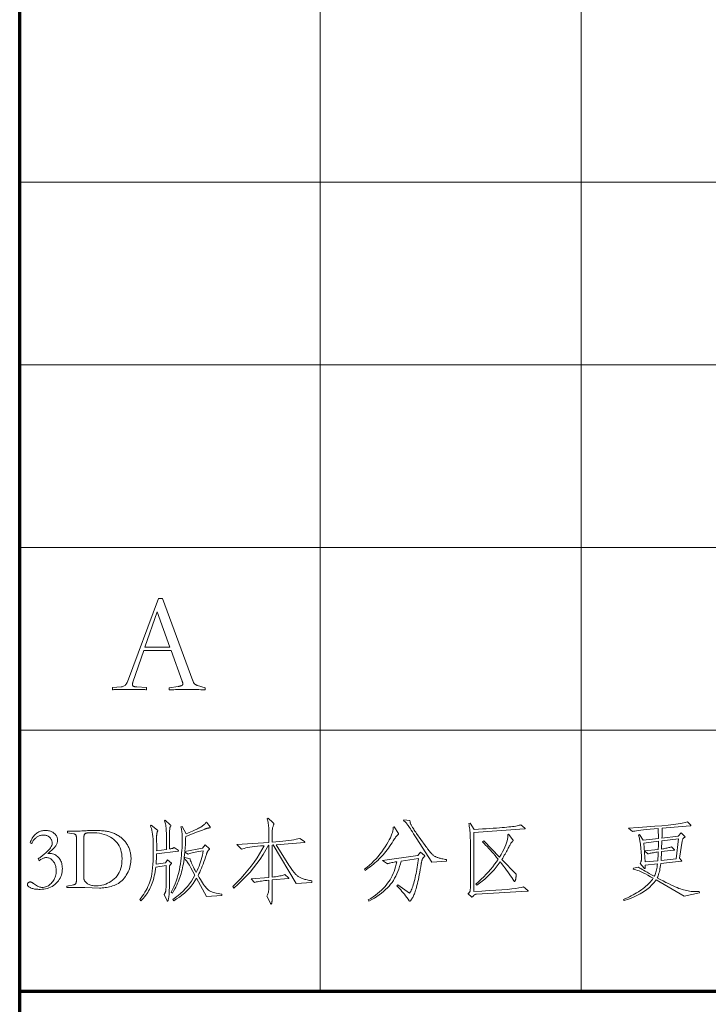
# Model space of a CAD drawing. Extents: x 0 to 1189, y 0 to 841.
# Tile 102 of 129: x 989 to 1015, y 76 to 113. Entities that reach past the tile are written whole.
import ezdxf

# ---------------------------------------------------------------- set-up
doc = ezdxf.new("R2010")
doc.units = 0

msp = doc.modelspace()

# ---------------------------------------------------------------- linework, layer by layer
at = {"color": 5, "lineweight": 70}
for p, q in [((989, 20), (989, 821)), ((989, 76), (1169, 76))]:
    msp.add_line(p, q, dxfattribs=at)
at = {"color": 7, "lineweight": 13}
for p, q in [((1000.5, 821), (1000.5, 76)), ((1010.5, 821), (1010.5, 76)), ((1169, 107), (989, 107)), ((1169, 100), (989, 100)), ((1169, 93), (989, 93)), ((1169, 86), (989, 86))]:
    msp.add_line(p, q, dxfattribs=at)
for points in [[(993.754, 89.064), (993.331, 87.839), (993.328, 87.829), (993.326, 87.819), (993.323, 87.81), (993.321, 87.801), (993.32, 87.792), (993.318, 87.784), (993.317, 87.776), (993.316, 87.768), (993.316, 87.761), (993.316, 87.755), (993.316, 87.747), (993.317, 87.739), (993.318, 87.731), (993.321, 87.725), (993.324, 87.718), (993.327, 87.712), (993.331, 87.706), (993.336, 87.701), (993.341, 87.696), (993.347, 87.692), (993.354, 87.688), (993.363, 87.684), (993.372, 87.68), (993.384, 87.677), (993.396, 87.674), (993.41, 87.672), (993.425, 87.67), (993.442, 87.668), (993.46, 87.666), (993.479, 87.665), (993.849, 87.639), (993.849, 87.554), (993.824, 87.556), (993.791, 87.558), (993.748, 87.56), (993.697, 87.561), (993.636, 87.562), (993.567, 87.563), (993.489, 87.564), (993.401, 87.564), (993.305, 87.565), (993.2, 87.565), (993.094, 87.565), (992.998, 87.564), (992.91, 87.564), (992.832, 87.563), (992.763, 87.562), (992.702, 87.561), (992.651, 87.56), (992.608, 87.558), (992.575, 87.556), (992.55, 87.554), (992.55, 87.639), (992.883, 87.665), (992.917, 87.67), (992.948, 87.678), (992.978, 87.689), (993.005, 87.704), (993.031, 87.722), (993.054, 87.743), (993.075, 87.768), (993.094, 87.795), (993.111, 87.826), (993.126, 87.861), (994.308, 91.049), (994.461, 91.049), (995.628, 87.897), (995.635, 87.88), (995.642, 87.864), (995.65, 87.849), (995.657, 87.835), (995.664, 87.822), (995.67, 87.811), (995.677, 87.8), (995.684, 87.791), (995.69, 87.783), (995.696, 87.776), (995.703, 87.77), (995.711, 87.764), (995.72, 87.758), (995.73, 87.752), (995.741, 87.746), (995.753, 87.74), (995.767, 87.734), (995.781, 87.729), (995.796, 87.723), (995.813, 87.718), (996.103, 87.628), (996.103, 87.549), (996.048, 87.552), (995.989, 87.555), (995.928, 87.557), (995.863, 87.559), (995.795, 87.561), (995.725, 87.562), (995.651, 87.563), (995.574, 87.564), (995.494, 87.565), (995.411, 87.565), (995.328, 87.565), (995.249, 87.564), (995.172, 87.563), (995.098, 87.562), (995.027, 87.561), (994.96, 87.559), (994.895, 87.557), (994.834, 87.555), (994.775, 87.552), (994.72, 87.549), (994.72, 87.628), (995.068, 87.681), (995.088, 87.684), (995.106, 87.688), (995.123, 87.691), (995.139, 87.695), (995.153, 87.698), (995.167, 87.702), (995.179, 87.706), (995.19, 87.71), (995.2, 87.714), (995.208, 87.718), (995.216, 87.722), (995.222, 87.727), (995.228, 87.733), (995.234, 87.738), (995.238, 87.744), (995.241, 87.751), (995.244, 87.758), (995.246, 87.765), (995.247, 87.773), (995.248, 87.781), (995.247, 87.788), (995.247, 87.796), (995.245, 87.804), (995.244, 87.813), (995.241, 87.824), (995.238, 87.835), (995.235, 87.846), (995.231, 87.859), (995.226, 87.873), (995.221, 87.887), (994.794, 89.064)], [(994.752, 89.18), (994.261, 90.542), (993.796, 89.18)], [(1000.19, 80.174), (999.586, 80.133), (998.698, 81.607), (998.667, 81.604), (998.667, 80.376), (998.734, 80.383), (998.798, 80.391), (998.857, 80.399), (998.912, 80.408), (998.963, 80.417), (999.01, 80.427), (999.052, 80.438), (999.09, 80.449), (999.123, 80.46), (999.152, 80.473), (999.291, 80.351), (999.294, 80.349), (999.296, 80.347), (999.298, 80.345), (999.3, 80.343), (999.301, 80.341), (999.303, 80.339), (999.304, 80.338), (999.304, 80.336), (999.305, 80.334), (999.305, 80.332), (999.305, 80.331), (999.304, 80.329), (999.303, 80.328), (999.302, 80.327), (999.301, 80.326), (999.299, 80.325), (999.296, 80.324), (999.294, 80.324), (999.291, 80.324), (999.288, 80.324), (998.667, 80.268), (998.667, 79.848), (998.666, 79.78), (998.666, 79.717), (998.665, 79.659), (998.665, 79.608), (998.664, 79.562), (998.662, 79.521), (998.661, 79.487), (998.659, 79.458), (998.657, 79.434), (998.654, 79.416), (998.652, 79.402), (998.649, 79.39), (998.647, 79.378), (998.644, 79.369), (998.642, 79.36), (998.639, 79.354), (998.637, 79.348), (998.634, 79.345), (998.631, 79.343), (998.628, 79.342), (998.626, 79.342), (998.623, 79.343), (998.62, 79.344), (998.617, 79.346), (998.615, 79.349), (998.612, 79.352), (998.609, 79.355), (998.606, 79.36), (998.603, 79.364), (998.601, 79.37), (998.465, 79.644), (998.479, 79.669), (998.492, 79.697), (998.503, 79.728), (998.512, 79.762), (998.52, 79.799), (998.527, 79.839), (998.532, 79.882), (998.535, 79.928), (998.537, 79.977), (998.538, 80.029), (998.538, 80.254), (998.46, 80.247), (998.388, 80.24), (998.32, 80.232), (998.257, 80.224), (998.2, 80.216), (998.148, 80.208), (998.101, 80.199), (998.059, 80.19), (998.022, 80.18), (997.99, 80.171), (997.862, 80.306), (998.538, 80.365), (998.538, 81.593), (998.524, 81.593), (998.425, 81.414), (998.319, 81.238), (998.205, 81.065), (998.084, 80.896), (997.955, 80.729), (997.818, 80.567), (997.674, 80.407), (997.522, 80.251), (997.363, 80.098), (997.196, 79.949), (997.161, 80.015), (997.318, 80.17), (997.467, 80.326), (997.608, 80.482), (997.74, 80.638), (997.863, 80.794), (997.979, 80.951), (998.085, 81.108), (998.183, 81.265), (998.273, 81.422), (998.354, 81.579), (998.225, 81.568), (998.106, 81.556), (997.996, 81.544), (997.896, 81.532), (997.805, 81.519), (997.724, 81.505), (997.653, 81.491), (997.592, 81.477), (997.54, 81.463), (997.497, 81.448), (997.317, 81.621), (998.538, 81.701), (998.538, 82.089), (998.538, 82.153), (998.536, 82.213), (998.532, 82.271), (998.528, 82.327), (998.522, 82.38), (998.514, 82.43), (998.506, 82.478), (998.496, 82.523), (998.485, 82.566), (998.472, 82.606), (998.507, 82.637), (998.694, 82.464), (998.701, 82.458), (998.707, 82.452), (998.712, 82.446), (998.716, 82.441), (998.72, 82.436), (998.723, 82.431), (998.726, 82.426), (998.728, 82.422), (998.729, 82.418), (998.729, 82.414), (998.729, 82.41), (998.728, 82.406), (998.728, 82.401), (998.727, 82.396), (998.726, 82.392), (998.724, 82.386), (998.722, 82.381), (998.72, 82.375), (998.718, 82.369), (998.715, 82.363), (998.706, 82.339), (998.698, 82.314), (998.69, 82.289), (998.684, 82.262), (998.679, 82.234), (998.674, 82.206), (998.671, 82.176), (998.669, 82.146), (998.667, 82.115), (998.667, 82.082), (998.667, 81.708), (998.811, 81.72), (998.946, 81.733), (999.073, 81.746), (999.192, 81.76), (999.301, 81.775), (999.403, 81.791), (999.495, 81.807), (999.579, 81.824), (999.654, 81.842), (999.721, 81.86), (999.898, 81.735), (999.902, 81.733), (999.906, 81.73), (999.909, 81.727), (999.911, 81.725), (999.914, 81.722), (999.916, 81.72), (999.917, 81.718), (999.918, 81.715), (999.919, 81.713), (999.919, 81.711), (999.919, 81.709), (999.918, 81.707), (999.917, 81.706), (999.916, 81.704), (999.914, 81.703), (999.911, 81.702), (999.909, 81.702), (999.906, 81.701), (999.902, 81.701), (999.898, 81.701), (998.816, 81.617), (999.308, 80.83), (999.336, 80.786), (999.364, 80.745), (999.39, 80.705), (999.415, 80.668), (999.44, 80.634), (999.464, 80.602), (999.487, 80.572), (999.509, 80.545), (999.531, 80.52), (999.551, 80.497), (999.572, 80.476), (999.593, 80.456), (999.615, 80.437), (999.638, 80.419), (999.661, 80.402), (999.686, 80.386), (999.711, 80.371), (999.737, 80.357), (999.763, 80.344), (999.791, 80.332), (999.82, 80.321), (999.851, 80.31), (999.885, 80.299), (999.921, 80.288), (999.96, 80.278), (1000.001, 80.268), (1000.044, 80.258), (1000.09, 80.248), (1000.139, 80.239), (1000.19, 80.23)], [(995.066, 81.402), (995.068, 81.4), (995.071, 81.398), (995.073, 81.396), (995.075, 81.394), (995.076, 81.392), (995.077, 81.391), (995.078, 81.389), (995.079, 81.387), (995.079, 81.385), (995.08, 81.383), (995.079, 81.382), (995.079, 81.38), (995.078, 81.379), (995.077, 81.377), (995.075, 81.376), (995.073, 81.375), (995.071, 81.374), (995.068, 81.373), (995.065, 81.372), (995.062, 81.371), (994.24, 81.271), (994.239, 81.222), (994.237, 81.176), (994.236, 81.131), (994.234, 81.089), (994.232, 81.048), (994.23, 81.009), (994.229, 80.972), (994.227, 80.936), (994.225, 80.903), (994.223, 80.872), (994.583, 80.927), (994.656, 81.038), (994.805, 80.913), (994.807, 80.912), (994.809, 80.91), (994.811, 80.909), (994.812, 80.907), (994.813, 80.905), (994.814, 80.904), (994.815, 80.902), (994.815, 80.9), (994.816, 80.898), (994.816, 80.896), (994.816, 80.894), (994.815, 80.892), (994.815, 80.89), (994.814, 80.888), (994.812, 80.886), (994.811, 80.885), (994.809, 80.883), (994.807, 80.881), (994.805, 80.88), (994.802, 80.879), (994.788, 80.871), (994.776, 80.861), (994.765, 80.849), (994.755, 80.836), (994.747, 80.82), (994.741, 80.803), (994.736, 80.784), (994.732, 80.763), (994.73, 80.74), (994.729, 80.716), (994.729, 79.994), (994.729, 79.943), (994.728, 79.894), (994.727, 79.847), (994.726, 79.803), (994.724, 79.762), (994.721, 79.723), (994.718, 79.687), (994.715, 79.653), (994.711, 79.622), (994.707, 79.593), (994.702, 79.567), (994.697, 79.544), (994.693, 79.523), (994.688, 79.506), (994.683, 79.491), (994.678, 79.478), (994.672, 79.469), (994.667, 79.462), (994.662, 79.458), (994.656, 79.456), (994.654, 79.456), (994.652, 79.457), (994.651, 79.457), (994.649, 79.458), (994.648, 79.459), (994.646, 79.46), (994.645, 79.461), (994.644, 79.463), (994.643, 79.465), (994.642, 79.467), (994.528, 79.713), (994.537, 79.724), (994.545, 79.736), (994.552, 79.747), (994.559, 79.759), (994.566, 79.771), (994.571, 79.783), (994.577, 79.795), (994.581, 79.807), (994.585, 79.82), (994.589, 79.833), (994.592, 79.847), (994.594, 79.865), (994.597, 79.886), (994.599, 79.91), (994.6, 79.937), (994.602, 79.968), (994.603, 80.002), (994.604, 80.039), (994.604, 80.079), (994.604, 80.122), (994.604, 80.823), (994.209, 80.761), (994.197, 80.673), (994.184, 80.588), (994.169, 80.506), (994.153, 80.427), (994.135, 80.351), (994.116, 80.278), (994.095, 80.208), (994.073, 80.141), (994.05, 80.077), (994.025, 80.017), (993.998, 79.958), (993.968, 79.9), (993.936, 79.843), (993.902, 79.787), (993.865, 79.732), (993.825, 79.677), (993.782, 79.624), (993.737, 79.572), (993.69, 79.521), (993.64, 79.47), (993.595, 79.512), (993.65, 79.583), (993.702, 79.654), (993.75, 79.725), (993.796, 79.797), (993.838, 79.869), (993.876, 79.941), (993.911, 80.013), (993.943, 80.086), (993.972, 80.159), (993.997, 80.232), (994.02, 80.31), (994.04, 80.398), (994.057, 80.497), (994.073, 80.606), (994.086, 80.725), (994.096, 80.854), (994.104, 80.993), (994.11, 81.142), (994.114, 81.302), (994.115, 81.472), (994.114, 81.6), (994.111, 81.719), (994.105, 81.829), (994.097, 81.93), (994.087, 82.021), (994.075, 82.102), (994.061, 82.175), (994.044, 82.238), (994.025, 82.291), (994.004, 82.336), (994.035, 82.37), (994.271, 82.173), (994.274, 82.17), (994.276, 82.168), (994.278, 82.166), (994.28, 82.164), (994.282, 82.162), (994.283, 82.16), (994.284, 82.158), (994.285, 82.156), (994.285, 82.154), (994.285, 82.152), (994.285, 82.15), (994.285, 82.147), (994.284, 82.145), (994.283, 82.142), (994.282, 82.14), (994.281, 82.137), (994.279, 82.134), (994.277, 82.131), (994.275, 82.127), (994.273, 82.124), (994.271, 82.12), (994.268, 82.115), (994.266, 82.109), (994.264, 82.101), (994.261, 82.093), (994.259, 82.083), (994.257, 82.073), (994.255, 82.061), (994.253, 82.048), (994.25, 82.034), (994.248, 82.019), (994.247, 82.005), (994.245, 81.992), (994.244, 81.978), (994.243, 81.965), (994.242, 81.953), (994.241, 81.94), (994.24, 81.928), (994.24, 81.917), (994.24, 81.905), (994.243, 81.704), (994.244, 81.679), (994.245, 81.652), (994.245, 81.624), (994.245, 81.594), (994.245, 81.562), (994.245, 81.529), (994.245, 81.493), (994.245, 81.457), (994.244, 81.418), (994.243, 81.378), (994.615, 81.434), (994.615, 82.006), (994.614, 82.076), (994.612, 82.141), (994.608, 82.203), (994.603, 82.261), (994.596, 82.316), (994.588, 82.366), (994.579, 82.413), (994.568, 82.456), (994.556, 82.495), (994.542, 82.53), (994.573, 82.561), (994.76, 82.381), (994.765, 82.377), (994.769, 82.373), (994.773, 82.369), (994.776, 82.365), (994.779, 82.362), (994.781, 82.359), (994.782, 82.356), (994.784, 82.353), (994.784, 82.35), (994.785, 82.348), (994.785, 82.345), (994.784, 82.343), (994.783, 82.34), (994.782, 82.337), (994.781, 82.334), (994.78, 82.331), (994.778, 82.328), (994.776, 82.325), (994.773, 82.322), (994.771, 82.318), (994.764, 82.308), (994.758, 82.294), (994.753, 82.275), (994.749, 82.252), (994.745, 82.225), (994.742, 82.193), (994.739, 82.156), (994.737, 82.115), (994.736, 82.07), (994.736, 82.02), (994.736, 81.454), (994.76, 81.458), (994.783, 81.462), (994.805, 81.466), (994.825, 81.471), (994.844, 81.476), (994.861, 81.482), (994.877, 81.487), (994.892, 81.493), (994.905, 81.5), (994.917, 81.506)], [(996.741, 79.675), (996.155, 79.633), (995.773, 80.33), (995.708, 80.226), (995.638, 80.125), (995.563, 80.029), (995.483, 79.936), (995.398, 79.848), (995.308, 79.764), (995.212, 79.685), (995.112, 79.609), (995.006, 79.537), (994.896, 79.47), (994.864, 79.515), (994.968, 79.588), (995.067, 79.665), (995.162, 79.746), (995.252, 79.833), (995.339, 79.924), (995.421, 80.019), (995.499, 80.12), (995.573, 80.225), (995.642, 80.334), (995.707, 80.448), (995.555, 80.729), (995.524, 80.783), (995.495, 80.833), (995.468, 80.878), (995.442, 80.919), (995.417, 80.956), (995.394, 80.988), (995.372, 81.016), (995.352, 81.039), (995.333, 81.058), (995.315, 81.073), (995.326, 81.121), (995.524, 81.073), (995.532, 81.039), (995.543, 81.001), (995.558, 80.959), (995.576, 80.913), (995.598, 80.863), (995.623, 80.809), (995.652, 80.751), (995.685, 80.689), (995.72, 80.623), (995.759, 80.552), (995.797, 80.633), (995.832, 80.713), (995.865, 80.795), (995.895, 80.877), (995.923, 80.959), (995.949, 81.042), (995.972, 81.126), (995.993, 81.211), (996.011, 81.296), (996.027, 81.382), (995.939, 81.367), (995.858, 81.353), (995.783, 81.339), (995.715, 81.326), (995.654, 81.312), (995.599, 81.299), (995.55, 81.286), (995.508, 81.274), (995.473, 81.262), (995.444, 81.25), (995.319, 81.326), (995.311, 81.234), (995.301, 81.143), (995.29, 81.056), (995.278, 80.97), (995.265, 80.887), (995.25, 80.806), (995.234, 80.727), (995.217, 80.651), (995.198, 80.577), (995.178, 80.506), (995.157, 80.435), (995.133, 80.363), (995.106, 80.291), (995.077, 80.218), (995.045, 80.144), (995.011, 80.07), (994.975, 79.995), (994.936, 79.919), (994.894, 79.842), (994.851, 79.765), (994.795, 79.793), (994.85, 79.9), (994.9, 80.008), (994.947, 80.116), (994.989, 80.225), (995.027, 80.334), (995.06, 80.442), (995.09, 80.551), (995.115, 80.661), (995.136, 80.77), (995.152, 80.88), (995.166, 80.989), (995.179, 81.095), (995.19, 81.199), (995.199, 81.299), (995.207, 81.398), (995.214, 81.493), (995.219, 81.586), (995.222, 81.677), (995.224, 81.765), (995.225, 81.85), (995.225, 81.902), (995.223, 81.953), (995.221, 82.002), (995.217, 82.05), (995.212, 82.095), (995.206, 82.139), (995.2, 82.181), (995.192, 82.222), (995.183, 82.26), (995.173, 82.297), (995.215, 82.315), (995.367, 82.03), (995.432, 82.057), (995.494, 82.083), (995.553, 82.108), (995.609, 82.133), (995.662, 82.157), (995.712, 82.18), (995.76, 82.203), (995.805, 82.225), (995.847, 82.246), (995.886, 82.266), (995.922, 82.286), (995.956, 82.306), (995.987, 82.327), (996.015, 82.347), (996.04, 82.367), (996.062, 82.387), (996.082, 82.407), (996.099, 82.427), (996.113, 82.447), (996.124, 82.467), (996.155, 82.481), (996.287, 82.297), (996.288, 82.295), (996.289, 82.292), (996.29, 82.29), (996.291, 82.287), (996.292, 82.285), (996.293, 82.283), (996.293, 82.281), (996.293, 82.279), (996.294, 82.277), (996.294, 82.275), (996.293, 82.273), (996.292, 82.272), (996.29, 82.27), (996.288, 82.269), (996.284, 82.267), (996.28, 82.266), (996.275, 82.264), (996.269, 82.263), (996.263, 82.262), (996.256, 82.261), (996.248, 82.26), (996.239, 82.258), (996.229, 82.256), (996.219, 82.254), (996.208, 82.251), (996.196, 82.248), (996.183, 82.244), (996.17, 82.24), (996.156, 82.236), (996.141, 82.232), (996.124, 82.226), (996.104, 82.219), (996.082, 82.211), (996.056, 82.202), (996.027, 82.191), (995.995, 82.179), (995.959, 82.165), (995.921, 82.15), (995.88, 82.134), (995.836, 82.117), (995.354, 81.926), (995.351, 81.851), (995.349, 81.78), (995.346, 81.714), (995.344, 81.651), (995.341, 81.592), (995.337, 81.538), (995.334, 81.487), (995.33, 81.441), (995.326, 81.399), (995.322, 81.361), (996.002, 81.482), (996.106, 81.614), (996.263, 81.461), (996.264, 81.46), (996.266, 81.459), (996.268, 81.457), (996.269, 81.456), (996.27, 81.454), (996.271, 81.453), (996.272, 81.452), (996.272, 81.45), (996.273, 81.449), (996.273, 81.448), (996.273, 81.446), (996.272, 81.445), (996.271, 81.443), (996.27, 81.442), (996.268, 81.44), (996.266, 81.439), (996.264, 81.437), (996.261, 81.435), (996.257, 81.434), (996.254, 81.432), (996.25, 81.43), (996.246, 81.426), (996.241, 81.422), (996.236, 81.417), (996.231, 81.411), (996.225, 81.403), (996.219, 81.395), (996.213, 81.386), (996.207, 81.376), (996.2, 81.364), (996.193, 81.352), (996.187, 81.34), (996.18, 81.328), (996.174, 81.316), (996.169, 81.304), (996.163, 81.291), (996.158, 81.278), (996.153, 81.265), (996.149, 81.252), (996.145, 81.239), (996.115, 81.143), (996.084, 81.05), (996.053, 80.96), (996.022, 80.875), (995.991, 80.793), (995.959, 80.714), (995.927, 80.64), (995.895, 80.569), (995.862, 80.502), (995.829, 80.438), (995.874, 80.358), (995.918, 80.284), (995.96, 80.216), (996, 80.153), (996.039, 80.096), (996.075, 80.045), (996.11, 79.999), (996.143, 79.96), (996.174, 79.925), (996.203, 79.897), (996.234, 79.872), (996.271, 79.849), (996.312, 79.828), (996.358, 79.808), (996.409, 79.79), (996.465, 79.774), (996.527, 79.76), (996.593, 79.747), (996.665, 79.736), (996.741, 79.727)], [(1003.498, 82.044), (1003.5, 82.042), (1003.501, 82.04), (1003.502, 82.038), (1003.503, 82.036), (1003.504, 82.034), (1003.504, 82.032), (1003.505, 82.03), (1003.505, 82.029), (1003.505, 82.027), (1003.505, 82.025), (1003.505, 82.023), (1003.504, 82.021), (1003.503, 82.019), (1003.502, 82.017), (1003.5, 82.015), (1003.498, 82.013), (1003.495, 82.01), (1003.492, 82.008), (1003.488, 82.005), (1003.484, 82.003), (1003.473, 81.993), (1003.46, 81.981), (1003.445, 81.965), (1003.429, 81.947), (1003.412, 81.925), (1003.393, 81.899), (1003.373, 81.871), (1003.351, 81.839), (1003.328, 81.805), (1003.304, 81.767), (1003.257, 81.692), (1003.209, 81.619), (1003.161, 81.548), (1003.113, 81.48), (1003.064, 81.415), (1003.015, 81.351), (1002.965, 81.29), (1002.916, 81.232), (1002.865, 81.175), (1002.815, 81.121), (1002.763, 81.069), (1002.71, 81.017), (1002.656, 80.967), (1002.6, 80.917), (1002.542, 80.867), (1002.482, 80.819), (1002.421, 80.771), (1002.359, 80.724), (1002.294, 80.678), (1002.229, 80.632), (1002.201, 80.677), (1002.296, 80.753), (1002.388, 80.832), (1002.476, 80.912), (1002.561, 80.995), (1002.642, 81.08), (1002.719, 81.167), (1002.793, 81.256), (1002.864, 81.348), (1002.93, 81.442), (1002.994, 81.538), (1003.052, 81.632), (1003.104, 81.722), (1003.15, 81.806), (1003.19, 81.885), (1003.224, 81.958), (1003.252, 82.027), (1003.273, 82.09), (1003.288, 82.148), (1003.298, 82.201), (1003.301, 82.249), (1003.301, 82.253), (1003.3, 82.257), (1003.3, 82.261), (1003.3, 82.265), (1003.3, 82.269), (1003.299, 82.273), (1003.299, 82.276), (1003.298, 82.28), (1003.298, 82.284), (1003.297, 82.287), (1003.335, 82.304)], [(1005.337, 80.99), (1004.775, 80.944), (1004.182, 81.874), (1004.128, 81.958), (1004.078, 82.035), (1004.033, 82.105), (1003.991, 82.169), (1003.955, 82.225), (1003.922, 82.274), (1003.894, 82.317), (1003.87, 82.353), (1003.85, 82.381), (1003.835, 82.403), (1003.822, 82.421), (1003.808, 82.438), (1003.795, 82.454), (1003.781, 82.468), (1003.767, 82.482), (1003.753, 82.494), (1003.739, 82.506), (1003.725, 82.516), (1003.711, 82.525), (1003.696, 82.533), (1003.71, 82.571), (1003.942, 82.54), (1003.942, 82.525), (1003.943, 82.509), (1003.945, 82.493), (1003.948, 82.477), (1003.952, 82.46), (1003.956, 82.443), (1003.962, 82.426), (1003.969, 82.408), (1003.977, 82.39), (1003.986, 82.372), (1003.996, 82.352), (1004.009, 82.33), (1004.024, 82.305), (1004.041, 82.277), (1004.061, 82.246), (1004.083, 82.212), (1004.107, 82.176), (1004.133, 82.137), (1004.161, 82.096), (1004.192, 82.051), (1004.518, 81.59), (1004.55, 81.545), (1004.581, 81.504), (1004.61, 81.464), (1004.637, 81.428), (1004.664, 81.394), (1004.688, 81.363), (1004.712, 81.335), (1004.734, 81.309), (1004.754, 81.286), (1004.773, 81.265), (1004.792, 81.247), (1004.811, 81.229), (1004.83, 81.213), (1004.85, 81.198), (1004.871, 81.183), (1004.892, 81.17), (1004.913, 81.158), (1004.935, 81.147), (1004.957, 81.137), (1004.98, 81.128), (1005.004, 81.12), (1005.031, 81.112), (1005.06, 81.103), (1005.092, 81.095), (1005.126, 81.087), (1005.163, 81.078), (1005.203, 81.07), (1005.245, 81.062), (1005.29, 81.053), (1005.337, 81.045)], [(1008.449, 79.866), (1008.451, 79.864), (1008.454, 79.861), (1008.456, 79.859), (1008.458, 79.857), (1008.459, 79.855), (1008.46, 79.852), (1008.461, 79.85), (1008.462, 79.848), (1008.462, 79.845), (1008.463, 79.843), (1008.462, 79.841), (1008.461, 79.839), (1008.46, 79.837), (1008.458, 79.835), (1008.455, 79.834), (1008.451, 79.833), (1008.447, 79.832), (1008.443, 79.831), (1008.437, 79.831), (1008.431, 79.831), (1006.485, 79.72), (1006.477, 79.719), (1006.469, 79.718), (1006.461, 79.716), (1006.454, 79.715), (1006.447, 79.713), (1006.44, 79.71), (1006.433, 79.707), (1006.426, 79.704), (1006.42, 79.701), (1006.414, 79.697), (1006.408, 79.693), (1006.402, 79.689), (1006.396, 79.685), (1006.391, 79.68), (1006.385, 79.674), (1006.379, 79.669), (1006.373, 79.663), (1006.367, 79.657), (1006.361, 79.65), (1006.355, 79.644), (1006.349, 79.637), (1006.344, 79.631), (1006.339, 79.626), (1006.335, 79.621), (1006.33, 79.618), (1006.327, 79.614), (1006.323, 79.612), (1006.32, 79.61), (1006.318, 79.609), (1006.315, 79.609), (1006.313, 79.609), (1006.311, 79.609), (1006.309, 79.61), (1006.306, 79.611), (1006.304, 79.611), (1006.302, 79.613), (1006.299, 79.614), (1006.296, 79.616), (1006.294, 79.617), (1006.291, 79.619), (1006.163, 79.734), (1006.174, 79.745), (1006.184, 79.755), (1006.194, 79.765), (1006.203, 79.775), (1006.211, 79.784), (1006.218, 79.793), (1006.224, 79.801), (1006.229, 79.809), (1006.234, 79.817), (1006.237, 79.824), (1006.24, 79.832), (1006.243, 79.84), (1006.245, 79.85), (1006.247, 79.861), (1006.249, 79.873), (1006.25, 79.887), (1006.251, 79.901), (1006.252, 79.917), (1006.253, 79.934), (1006.253, 79.952), (1006.253, 81.784), (1006.252, 81.862), (1006.25, 81.937), (1006.247, 82.009), (1006.243, 82.078), (1006.237, 82.144), (1006.23, 82.207), (1006.222, 82.266), (1006.213, 82.322), (1006.202, 82.376), (1006.19, 82.426), (1006.242, 82.447), (1006.398, 82.2), (1006.562, 82.21), (1006.717, 82.219), (1006.864, 82.229), (1007.002, 82.237), (1007.131, 82.246), (1007.252, 82.255), (1007.365, 82.263), (1007.469, 82.271), (1007.564, 82.279), (1007.651, 82.287), (1007.731, 82.295), (1007.804, 82.303), (1007.872, 82.311), (1007.935, 82.32), (1007.991, 82.33), (1008.041, 82.339), (1008.086, 82.349), (1008.125, 82.359), (1008.158, 82.37), (1008.185, 82.381), (1008.341, 82.249), (1008.343, 82.247), (1008.345, 82.245), (1008.346, 82.243), (1008.348, 82.241), (1008.349, 82.239), (1008.35, 82.237), (1008.351, 82.235), (1008.351, 82.233), (1008.352, 82.232), (1008.352, 82.23), (1008.351, 82.228), (1008.351, 82.227), (1008.349, 82.225), (1008.347, 82.224), (1008.345, 82.222), (1008.342, 82.221), (1008.338, 82.22), (1008.334, 82.219), (1008.329, 82.218), (1008.324, 82.218), (1006.388, 82.079), (1006.388, 79.827), (1006.693, 79.841), (1006.973, 79.855), (1007.227, 79.871), (1007.456, 79.887), (1007.659, 79.904), (1007.836, 79.922), (1007.989, 79.94), (1008.115, 79.96), (1008.217, 79.98), (1008.293, 80.001)], [(1015.022, 79.775), (1014.44, 79.647), (1013.361, 80.268), (1013.288, 80.168), (1013.204, 80.072), (1013.109, 79.981), (1013.004, 79.895), (1012.887, 79.814), (1012.759, 79.737), (1012.621, 79.665), (1012.471, 79.598), (1012.311, 79.535), (1012.139, 79.477), (1012.115, 79.522), (1012.192, 79.553), (1012.267, 79.586), (1012.341, 79.62), (1012.413, 79.655), (1012.483, 79.691), (1012.551, 79.729), (1012.618, 79.768), (1012.684, 79.809), (1012.747, 79.85), (1012.809, 79.893), (1012.868, 79.937), (1012.924, 79.981), (1012.977, 80.024), (1013.027, 80.068), (1013.073, 80.112), (1013.115, 80.156), (1013.155, 80.199), (1013.191, 80.243), (1013.224, 80.287), (1013.253, 80.33), (1013.147, 80.391), (1013.047, 80.446), (1012.954, 80.496), (1012.868, 80.539), (1012.788, 80.577), (1012.715, 80.609), (1012.649, 80.634), (1012.589, 80.655), (1012.536, 80.669), (1012.49, 80.677), (1012.493, 80.712), (1012.688, 80.757), (1012.709, 80.742), (1012.739, 80.723), (1012.777, 80.699), (1012.825, 80.671), (1012.881, 80.638), (1012.946, 80.601), (1013.02, 80.559), (1013.103, 80.513), (1013.194, 80.462), (1013.295, 80.407), (1013.312, 80.441), (1013.327, 80.478), (1013.342, 80.518), (1013.356, 80.561), (1013.368, 80.606), (1013.38, 80.655), (1013.391, 80.706), (1013.4, 80.761), (1013.409, 80.818), (1013.416, 80.879), (1012.951, 80.827), (1012.951, 80.803), (1012.95, 80.782), (1012.949, 80.763), (1012.948, 80.747), (1012.946, 80.733), (1012.944, 80.722), (1012.941, 80.713), (1012.938, 80.707), (1012.934, 80.703), (1012.93, 80.702), (1012.928, 80.702), (1012.926, 80.702), (1012.924, 80.704), (1012.921, 80.705), (1012.918, 80.707), (1012.915, 80.709), (1012.912, 80.712), (1012.909, 80.715), (1012.906, 80.719), (1012.903, 80.722), (1012.757, 80.892), (1012.766, 80.91), (1012.773, 80.927), (1012.78, 80.944), (1012.786, 80.96), (1012.791, 80.977), (1012.795, 80.993), (1012.798, 81.01), (1012.8, 81.026), (1012.802, 81.042), (1012.802, 81.057), (1012.802, 81.073), (1012.802, 81.087), (1012.802, 81.102), (1012.802, 81.116), (1012.801, 81.129), (1012.801, 81.142), (1012.8, 81.154), (1012.8, 81.165), (1012.799, 81.177), (1012.799, 81.187), (1012.764, 81.621), (1012.761, 81.653), (1012.758, 81.685), (1012.753, 81.719), (1012.747, 81.754), (1012.74, 81.789), (1012.733, 81.826), (1012.724, 81.863), (1012.714, 81.902), (1012.703, 81.941), (1012.691, 81.982), (1012.726, 82.003), (1012.871, 81.794), (1013.451, 81.857), (1013.451, 81.901), (1013.451, 81.944), (1013.45, 81.986), (1013.45, 82.026), (1013.449, 82.064), (1013.448, 82.101), (1013.447, 82.137), (1013.446, 82.171), (1013.445, 82.204), (1013.444, 82.235), (1013.285, 82.221), (1013.139, 82.207), (1013.007, 82.194), (1012.888, 82.182), (1012.782, 82.17), (1012.69, 82.159), (1012.611, 82.148), (1012.546, 82.138), (1012.494, 82.129), (1012.455, 82.121), (1012.306, 82.256), (1012.672, 82.278), (1013.007, 82.3), (1013.31, 82.322), (1013.583, 82.345), (1013.824, 82.369), (1014.034, 82.392), (1014.212, 82.417), (1014.36, 82.441), (1014.476, 82.466), (1014.561, 82.492), (1014.682, 82.381), (1014.686, 82.377), (1014.689, 82.374), (1014.691, 82.371), (1014.693, 82.368), (1014.695, 82.366), (1014.697, 82.363), (1014.698, 82.361), (1014.699, 82.358), (1014.7, 82.356), (1014.7, 82.355), (1014.699, 82.353), (1014.699, 82.351), (1014.697, 82.35), (1014.695, 82.349), (1014.693, 82.347), (1014.69, 82.346), (1014.686, 82.345), (1014.682, 82.344), (1014.677, 82.343), (1014.672, 82.343), (1013.596, 82.249), (1013.596, 82.235), (1013.596, 82.216), (1013.596, 82.192), (1013.595, 82.162), (1013.595, 82.127), (1013.594, 82.086), (1013.593, 82.04), (1013.592, 81.989), (1013.591, 81.933), (1013.59, 81.871), (1014.204, 81.94), (1014.328, 82.065), (1014.464, 81.93), (1014.466, 81.928), (1014.468, 81.926), (1014.469, 81.924), (1014.47, 81.922), (1014.472, 81.92), (1014.473, 81.918), (1014.473, 81.917), (1014.474, 81.915), (1014.474, 81.914), (1014.474, 81.912), (1014.474, 81.911), (1014.474, 81.91), (1014.473, 81.908), (1014.472, 81.907), (1014.471, 81.905), (1014.469, 81.904), (1014.467, 81.903), (1014.465, 81.901), (1014.463, 81.9), (1014.46, 81.898), (1014.444, 81.889), (1014.43, 81.878), (1014.416, 81.866), (1014.404, 81.852), (1014.393, 81.838), (1014.384, 81.822), (1014.376, 81.805), (1014.369, 81.786), (1014.364, 81.767), (1014.36, 81.746), (1014.259, 81.104), (1014.328, 81.024), (1014.332, 81.02), (1014.335, 81.016), (1014.337, 81.013), (1014.34, 81.009), (1014.341, 81.006), (1014.343, 81.003), (1014.344, 81), (1014.345, 80.998), (1014.346, 80.995), (1014.346, 80.993), (1014.346, 80.991), (1014.345, 80.989), (1014.344, 80.987), (1014.342, 80.986), (1014.34, 80.984), (1014.337, 80.983), (1014.334, 80.982), (1014.33, 80.981), (1014.326, 80.98), (1014.322, 80.979), (1013.541, 80.892), (1013.533, 80.822), (1013.523, 80.755), (1013.513, 80.692), (1013.501, 80.632), (1013.488, 80.576), (1013.474, 80.523), (1013.459, 80.474), (1013.442, 80.428), (1013.425, 80.386), (1013.406, 80.348), (1013.523, 80.285), (1013.633, 80.228), (1013.738, 80.174), (1013.837, 80.125), (1013.929, 80.08), (1014.015, 80.039), (1014.095, 80.003), (1014.169, 79.971), (1014.237, 79.944), (1014.299, 79.921), (1014.357, 79.901), (1014.416, 79.884), (1014.473, 79.868), (1014.531, 79.855), (1014.588, 79.843), (1014.645, 79.834), (1014.702, 79.826), (1014.758, 79.821), (1014.814, 79.818), (1014.87, 79.817), (1014.883, 79.817), (1014.897, 79.817), (1014.911, 79.817), (1014.925, 79.818), (1014.94, 79.818), (1014.955, 79.818), (1014.97, 79.819), (1014.986, 79.819), (1015.002, 79.82), (1015.019, 79.821)], [(989.456, 81.656), (989.394, 81.69), (989.414, 81.737), (989.436, 81.781), (989.458, 81.823), (989.481, 81.862), (989.505, 81.899), (989.529, 81.933), (989.555, 81.965), (989.581, 81.995), (989.609, 82.021), (989.637, 82.046), (989.666, 82.068), (989.696, 82.088), (989.728, 82.105), (989.762, 82.12), (989.797, 82.133), (989.833, 82.144), (989.871, 82.152), (989.911, 82.157), (989.952, 82.161), (989.994, 82.162), (990.032, 82.161), (990.069, 82.158), (990.105, 82.152), (990.139, 82.144), (990.173, 82.134), (990.205, 82.122), (990.235, 82.108), (990.265, 82.091), (990.293, 82.072), (990.32, 82.051), (990.345, 82.029), (990.367, 82.006), (990.387, 81.982), (990.404, 81.958), (990.419, 81.934), (990.431, 81.909), (990.44, 81.884), (990.447, 81.858), (990.45, 81.832), (990.452, 81.805), (990.451, 81.778), (990.448, 81.751), (990.443, 81.725), (990.437, 81.699), (990.429, 81.673), (990.419, 81.647), (990.407, 81.622), (990.393, 81.597), (990.377, 81.573), (990.36, 81.548), (990.34, 81.524), (990.319, 81.499), (990.295, 81.473), (990.27, 81.447), (990.242, 81.421), (990.213, 81.394), (990.181, 81.366), (990.147, 81.338), (990.112, 81.31), (990.074, 81.281), (990.123, 81.283), (990.171, 81.281), (990.217, 81.275), (990.26, 81.265), (990.302, 81.252), (990.341, 81.236), (990.379, 81.215), (990.414, 81.191), (990.448, 81.163), (990.48, 81.132), (990.509, 81.098), (990.534, 81.061), (990.557, 81.023), (990.577, 80.984), (990.594, 80.942), (990.608, 80.898), (990.618, 80.853), (990.626, 80.805), (990.631, 80.756), (990.632, 80.705), (990.63, 80.639), (990.623, 80.575), (990.611, 80.513), (990.594, 80.453), (990.572, 80.395), (990.546, 80.339), (990.515, 80.285), (990.479, 80.233), (990.438, 80.184), (990.393, 80.136), (990.344, 80.092), (990.292, 80.053), (990.237, 80.018), (990.18, 79.987), (990.12, 79.962), (990.058, 79.941), (989.993, 79.925), (989.925, 79.913), (989.855, 79.906), (989.782, 79.904), (989.736, 79.904), (989.691, 79.906), (989.649, 79.909), (989.609, 79.913), (989.572, 79.918), (989.536, 79.924), (989.503, 79.932), (989.473, 79.94), (989.444, 79.95), (989.418, 79.961), (989.394, 79.973), (989.373, 79.985), (989.354, 79.997), (989.338, 80.01), (989.324, 80.023), (989.313, 80.037), (989.304, 80.05), (989.298, 80.065), (989.294, 80.079), (989.293, 80.095), (989.293, 80.101), (989.294, 80.108), (989.296, 80.115), (989.298, 80.121), (989.301, 80.128), (989.305, 80.134), (989.309, 80.141), (989.314, 80.147), (989.32, 80.153), (989.326, 80.159), (989.333, 80.164), (989.339, 80.169), (989.346, 80.174), (989.353, 80.178), (989.36, 80.181), (989.367, 80.184), (989.375, 80.186), (989.382, 80.187), (989.39, 80.188), (989.397, 80.188), (989.409, 80.188), (989.421, 80.186), (989.434, 80.183), (989.447, 80.178), (989.461, 80.173), (989.474, 80.166), (989.488, 80.158), (989.503, 80.148), (989.517, 80.138), (989.532, 80.126), (989.571, 80.098), (989.608, 80.073), (989.644, 80.051), (989.678, 80.033), (989.712, 80.017), (989.744, 80.003), (989.776, 79.993), (989.806, 79.986), (989.834, 79.982), (989.862, 79.98), (989.904, 79.982), (989.945, 79.987), (989.984, 79.997), (990.023, 80.01), (990.061, 80.026), (990.098, 80.046), (990.134, 80.07), (990.168, 80.098), (990.202, 80.129), (990.235, 80.164), (990.266, 80.202), (990.293, 80.241), (990.317, 80.281), (990.338, 80.324), (990.356, 80.368), (990.37, 80.413), (990.382, 80.46), (990.39, 80.509), (990.395, 80.56), (990.396, 80.611), (990.395, 80.655), (990.392, 80.697), (990.386, 80.738), (990.379, 80.777), (990.369, 80.814), (990.357, 80.85), (990.343, 80.884), (990.326, 80.917), (990.308, 80.948), (990.287, 80.977), (990.265, 81.005), (990.241, 81.029), (990.216, 81.051), (990.19, 81.07), (990.163, 81.085), (990.135, 81.098), (990.106, 81.108), (990.076, 81.116), (990.044, 81.12), (990.011, 81.121), (989.985, 81.12), (989.96, 81.117), (989.934, 81.111), (989.907, 81.103), (989.881, 81.092), (989.855, 81.079), (989.828, 81.064), (989.801, 81.046), (989.775, 81.026), (989.748, 81.003), (989.709, 81.069), (989.723, 81.082), (989.738, 81.094), (989.752, 81.107), (989.767, 81.119), (989.782, 81.132), (989.798, 81.144), (989.813, 81.157), (989.829, 81.169), (989.846, 81.182), (989.862, 81.194), (989.935, 81.25), (989.999, 81.303), (990.057, 81.355), (990.106, 81.405), (990.148, 81.454), (990.183, 81.5), (990.209, 81.545), (990.228, 81.588), (990.24, 81.63), (990.244, 81.67), (990.243, 81.697), (990.24, 81.724), (990.235, 81.75), (990.228, 81.774), (990.22, 81.798), (990.209, 81.82), (990.197, 81.841), (990.183, 81.862), (990.166, 81.881), (990.148, 81.898), (990.129, 81.915), (990.108, 81.93), (990.087, 81.943), (990.064, 81.954), (990.041, 81.964), (990.017, 81.971), (989.992, 81.977), (989.966, 81.982), (989.939, 81.984), (989.911, 81.985), (989.883, 81.984), (989.856, 81.982), (989.829, 81.978), (989.802, 81.972), (989.776, 81.964), (989.75, 81.955), (989.724, 81.944), (989.699, 81.931), (989.673, 81.916), (989.649, 81.9), (989.625, 81.882), (989.602, 81.863), (989.58, 81.843), (989.559, 81.82), (989.539, 81.797), (989.52, 81.771), (989.503, 81.745), (989.486, 81.716), (989.471, 81.687)], [(991.17, 81.871), (991.17, 81.887), (991.169, 81.902), (991.168, 81.916), (991.167, 81.93), (991.165, 81.942), (991.162, 81.953), (991.16, 81.964), (991.157, 81.973), (991.153, 81.981), (991.149, 81.989), (991.145, 81.995), (991.139, 82.002), (991.133, 82.007), (991.126, 82.013), (991.119, 82.017), (991.11, 82.022), (991.101, 82.025), (991.091, 82.029), (991.081, 82.031), (991.069, 82.034), (990.833, 82.075), (990.833, 82.131), (990.879, 82.13), (990.926, 82.129), (990.975, 82.129), (991.027, 82.13), (991.08, 82.13), (991.135, 82.132), (991.192, 82.134), (991.251, 82.136), (991.312, 82.14), (991.375, 82.143), (991.437, 82.147), (991.495, 82.15), (991.549, 82.153), (991.6, 82.155), (991.647, 82.157), (991.69, 82.159), (991.73, 82.16), (991.765, 82.161), (991.797, 82.162), (991.826, 82.162), (991.892, 82.162), (991.956, 82.161), (992.017, 82.159), (992.075, 82.156), (992.13, 82.153), (992.182, 82.148), (992.232, 82.143), (992.278, 82.138), (992.322, 82.131), (992.363, 82.124), (992.403, 82.116), (992.441, 82.106), (992.48, 82.095), (992.518, 82.083), (992.555, 82.07), (992.592, 82.056), (992.629, 82.04), (992.665, 82.023), (992.701, 82.005), (992.736, 81.985), (992.771, 81.965), (992.804, 81.944), (992.836, 81.922), (992.866, 81.899), (992.896, 81.876), (992.924, 81.853), (992.951, 81.828), (992.977, 81.803), (993.001, 81.777), (993.024, 81.751), (993.046, 81.724), (993.067, 81.696), (993.087, 81.667), (993.106, 81.638), (993.124, 81.608), (993.141, 81.576), (993.157, 81.545), (993.172, 81.512), (993.186, 81.478), (993.199, 81.444), (993.211, 81.409), (993.222, 81.374), (993.231, 81.338), (993.239, 81.302), (993.246, 81.265), (993.252, 81.228), (993.256, 81.191), (993.259, 81.153), (993.261, 81.115), (993.262, 81.076), (993.26, 81.011), (993.255, 80.947), (993.245, 80.883), (993.233, 80.82), (993.217, 80.757), (993.197, 80.694), (993.173, 80.633), (993.146, 80.571), (993.116, 80.51), (993.081, 80.45), (993.044, 80.392), (993.005, 80.338), (992.963, 80.288), (992.92, 80.243), (992.874, 80.201), (992.826, 80.163), (992.776, 80.129), (992.724, 80.1), (992.67, 80.074), (992.613, 80.053), (992.556, 80.034), (992.499, 80.018), (992.442, 80.003), (992.385, 79.991), (992.329, 79.98), (992.274, 79.971), (992.218, 79.965), (992.163, 79.96), (992.109, 79.957), (992.055, 79.956), (991.492, 79.97), (990.799, 79.97), (990.799, 80.025), (991.069, 80.084), (991.08, 80.086), (991.09, 80.089), (991.1, 80.093), (991.108, 80.096), (991.117, 80.101), (991.124, 80.105), (991.131, 80.111), (991.137, 80.116), (991.143, 80.123), (991.147, 80.129), (991.152, 80.137), (991.155, 80.146), (991.159, 80.156), (991.162, 80.167), (991.164, 80.18), (991.166, 80.193), (991.168, 80.208), (991.169, 80.225), (991.17, 80.242), (991.17, 80.261)], [(991.454, 80.344), (991.456, 80.322), (991.459, 80.301), (991.465, 80.279), (991.474, 80.258), (991.484, 80.237), (991.497, 80.217), (991.513, 80.197), (991.531, 80.177), (991.551, 80.157), (991.574, 80.138), (991.599, 80.12), (991.626, 80.104), (991.655, 80.089), (991.687, 80.077), (991.72, 80.066), (991.756, 80.058), (991.793, 80.051), (991.833, 80.046), (991.875, 80.043), (991.919, 80.043), (991.998, 80.045), (992.075, 80.053), (992.15, 80.066), (992.223, 80.084), (992.293, 80.108), (992.362, 80.137), (992.429, 80.171), (992.494, 80.21), (992.557, 80.255), (992.618, 80.304), (992.675, 80.359), (992.726, 80.42), (992.771, 80.485), (992.81, 80.556), (992.843, 80.632), (992.87, 80.713), (992.891, 80.799), (992.906, 80.891), (992.915, 80.988), (992.918, 81.09), (992.915, 81.18), (992.906, 81.266), (992.89, 81.347), (992.868, 81.425), (992.84, 81.5), (992.806, 81.57), (992.765, 81.636), (992.719, 81.699), (992.665, 81.757), (992.606, 81.812), (992.541, 81.862), (992.471, 81.907), (992.397, 81.946), (992.317, 81.98), (992.233, 82.009), (992.144, 82.033), (992.05, 82.052), (991.951, 82.065), (991.847, 82.073), (991.739, 82.075), (991.703, 82.075), (991.669, 82.074), (991.639, 82.072), (991.611, 82.07), (991.586, 82.066), (991.564, 82.062), (991.545, 82.058), (991.528, 82.052), (991.514, 82.046), (991.503, 82.039), (991.494, 82.031), (991.485, 82.021), (991.478, 82.009), (991.472, 81.995), (991.466, 81.979), (991.462, 81.961), (991.459, 81.941), (991.456, 81.92), (991.455, 81.896), (991.454, 81.871)], [(1008.005, 80.483), (1008.005, 80.457), (1008.004, 80.433), (1008.003, 80.409), (1008.002, 80.387), (1008, 80.366), (1007.998, 80.347), (1007.995, 80.328), (1007.992, 80.311), (1007.989, 80.295), (1007.986, 80.28), (1007.982, 80.267), (1007.978, 80.255), (1007.974, 80.244), (1007.971, 80.235), (1007.967, 80.227), (1007.964, 80.22), (1007.961, 80.215), (1007.957, 80.212), (1007.954, 80.21), (1007.951, 80.209), (1007.948, 80.209), (1007.945, 80.21), (1007.942, 80.211), (1007.939, 80.212), (1007.936, 80.214), (1007.933, 80.217), (1007.93, 80.219), (1007.927, 80.222), (1007.924, 80.226), (1007.921, 80.23), (1007.881, 80.295), (1007.837, 80.361), (1007.791, 80.429), (1007.743, 80.5), (1007.692, 80.572), (1007.638, 80.645), (1007.582, 80.721), (1007.523, 80.798), (1007.462, 80.877), (1007.398, 80.958), (1007.322, 80.855), (1007.243, 80.755), (1007.161, 80.658), (1007.076, 80.564), (1006.987, 80.473), (1006.896, 80.385), (1006.801, 80.3), (1006.704, 80.218), (1006.603, 80.139), (1006.499, 80.063), (1006.458, 80.105), (1006.565, 80.198), (1006.667, 80.292), (1006.765, 80.386), (1006.858, 80.481), (1006.947, 80.576), (1007.03, 80.672), (1007.109, 80.768), (1007.183, 80.864), (1007.253, 80.961), (1007.318, 81.059), (1007.258, 81.132), (1007.197, 81.204), (1007.137, 81.275), (1007.078, 81.344), (1007.018, 81.411), (1006.958, 81.477), (1006.899, 81.541), (1006.839, 81.604), (1006.78, 81.665), (1006.721, 81.725), (1006.763, 81.767), (1007.366, 81.142), (1007.427, 81.245), (1007.481, 81.343), (1007.529, 81.437), (1007.571, 81.525), (1007.606, 81.609), (1007.634, 81.688), (1007.657, 81.761), (1007.673, 81.83), (1007.682, 81.895), (1007.686, 81.954), (1007.685, 81.959), (1007.685, 81.964), (1007.685, 81.969), (1007.685, 81.973), (1007.685, 81.978), (1007.684, 81.983), (1007.684, 81.988), (1007.683, 81.993), (1007.683, 81.998), (1007.682, 82.003), (1007.717, 82.016), (1007.88, 81.805), (1007.882, 81.802), (1007.884, 81.799), (1007.885, 81.797), (1007.886, 81.794), (1007.888, 81.792), (1007.889, 81.789), (1007.889, 81.787), (1007.89, 81.785), (1007.89, 81.783), (1007.89, 81.781), (1007.89, 81.778), (1007.89, 81.776), (1007.889, 81.774), (1007.887, 81.772), (1007.886, 81.769), (1007.884, 81.767), (1007.882, 81.764), (1007.879, 81.762), (1007.876, 81.759), (1007.873, 81.756), (1007.861, 81.746), (1007.849, 81.732), (1007.836, 81.716), (1007.822, 81.697), (1007.808, 81.675), (1007.793, 81.65), (1007.776, 81.622), (1007.76, 81.591), (1007.742, 81.557), (1007.724, 81.52), (1007.704, 81.481), (1007.683, 81.44), (1007.66, 81.398), (1007.636, 81.353), (1007.61, 81.307), (1007.583, 81.259), (1007.553, 81.209), (1007.523, 81.157), (1007.49, 81.104), (1007.457, 81.049)], [(1013.451, 81.746), (1012.899, 81.68), (1012.944, 80.955), (1013.427, 81.003), (1013.428, 81.018), (1013.43, 81.037), (1013.431, 81.06), (1013.433, 81.087), (1013.435, 81.119), (1013.437, 81.155), (1013.44, 81.195), (1013.442, 81.239), (1013.445, 81.287), (1013.447, 81.34), (1013.397, 81.333), (1013.349, 81.326), (1013.303, 81.319), (1013.26, 81.311), (1013.218, 81.304), (1013.179, 81.296), (1013.142, 81.288), (1013.108, 81.28), (1013.075, 81.272), (1013.045, 81.264), (1012.924, 81.382), (1013.447, 81.437), (1013.448, 81.455), (1013.449, 81.475), (1013.449, 81.498), (1013.45, 81.525), (1013.45, 81.554), (1013.45, 81.587), (1013.451, 81.622), (1013.451, 81.66), (1013.451, 81.702)], [(1014.228, 81.836), (1013.586, 81.76), (1013.576, 81.451), (1013.619, 81.457), (1013.662, 81.463), (1013.703, 81.47), (1013.742, 81.478), (1013.78, 81.487), (1013.817, 81.496), (1013.853, 81.505), (1013.887, 81.515), (1013.919, 81.526), (1013.95, 81.538), (1014.047, 81.448), (1014.051, 81.443), (1014.055, 81.44), (1014.058, 81.436), (1014.061, 81.433), (1014.063, 81.43), (1014.065, 81.427), (1014.066, 81.424), (1014.067, 81.422), (1014.068, 81.42), (1014.068, 81.418), (1014.068, 81.416), (1014.067, 81.415), (1014.065, 81.413), (1014.063, 81.412), (1014.06, 81.411), (1014.056, 81.409), (1014.051, 81.408), (1014.046, 81.407), (1014.04, 81.407), (1014.034, 81.406), (1013.572, 81.354), (1013.571, 81.325), (1013.57, 81.295), (1013.569, 81.264), (1013.568, 81.232), (1013.566, 81.199), (1013.564, 81.164), (1013.562, 81.129), (1013.56, 81.093), (1013.558, 81.056), (1013.555, 81.017), (1014.127, 81.073)], [(1004.494, 81.198), (1004.497, 81.196), (1004.499, 81.194), (1004.501, 81.191), (1004.503, 81.189), (1004.504, 81.187), (1004.506, 81.185), (1004.507, 81.183), (1004.507, 81.181), (1004.508, 81.179), (1004.508, 81.177), (1004.508, 81.175), (1004.507, 81.173), (1004.506, 81.171), (1004.505, 81.169), (1004.504, 81.167), (1004.502, 81.164), (1004.499, 81.162), (1004.497, 81.16), (1004.494, 81.158), (1004.491, 81.156), (1004.48, 81.148), (1004.471, 81.139), (1004.462, 81.13), (1004.453, 81.12), (1004.445, 81.11), (1004.438, 81.1), (1004.431, 81.089), (1004.425, 81.078), (1004.419, 81.067), (1004.414, 81.056), (1004.409, 81.043), (1004.405, 81.03), (1004.4, 81.015), (1004.396, 80.999), (1004.392, 80.983), (1004.388, 80.965), (1004.384, 80.946), (1004.38, 80.926), (1004.376, 80.904), (1004.373, 80.882), (1004.354, 80.768), (1004.335, 80.66), (1004.317, 80.557), (1004.299, 80.46), (1004.281, 80.368), (1004.263, 80.281), (1004.245, 80.2), (1004.227, 80.125), (1004.21, 80.055), (1004.192, 79.99), (1004.175, 79.931), (1004.158, 79.875), (1004.141, 79.823), (1004.125, 79.775), (1004.109, 79.73), (1004.092, 79.69), (1004.077, 79.653), (1004.061, 79.621), (1004.046, 79.592), (1004.031, 79.567), (1004.016, 79.546), (1004.003, 79.526), (1003.991, 79.509), (1003.979, 79.494), (1003.969, 79.481), (1003.959, 79.471), (1003.951, 79.463), (1003.944, 79.457), (1003.937, 79.454), (1003.932, 79.453), (1003.93, 79.453), (1003.928, 79.453), (1003.926, 79.454), (1003.924, 79.456), (1003.922, 79.457), (1003.919, 79.459), (1003.917, 79.461), (1003.915, 79.464), (1003.913, 79.467), (1003.911, 79.47), (1003.866, 79.533), (1003.82, 79.595), (1003.774, 79.656), (1003.727, 79.715), (1003.68, 79.773), (1003.633, 79.829), (1003.585, 79.885), (1003.537, 79.939), (1003.488, 79.991), (1003.439, 80.043), (1003.471, 80.074), (1003.929, 79.762), (1003.949, 79.793), (1003.969, 79.829), (1003.988, 79.869), (1004.008, 79.914), (1004.027, 79.964), (1004.047, 80.018), (1004.066, 80.077), (1004.085, 80.14), (1004.104, 80.208), (1004.123, 80.28), (1004.141, 80.355), (1004.158, 80.432), (1004.175, 80.51), (1004.19, 80.589), (1004.204, 80.669), (1004.218, 80.751), (1004.23, 80.834), (1004.242, 80.918), (1004.252, 81.003), (1004.262, 81.09), (1003.599, 80.99), (1003.573, 80.884), (1003.544, 80.782), (1003.512, 80.684), (1003.477, 80.589), (1003.439, 80.499), (1003.397, 80.412), (1003.352, 80.329), (1003.305, 80.249), (1003.254, 80.173), (1003.2, 80.102), (1003.142, 80.032), (1003.078, 79.963), (1003.009, 79.896), (1002.934, 79.829), (1002.854, 79.763), (1002.768, 79.699), (1002.677, 79.635), (1002.581, 79.572), (1002.479, 79.51), (1002.371, 79.449), (1002.347, 79.498), (1002.443, 79.56), (1002.534, 79.622), (1002.62, 79.685), (1002.702, 79.748), (1002.778, 79.812), (1002.85, 79.876), (1002.916, 79.94), (1002.978, 80.005), (1003.035, 80.07), (1003.087, 80.136), (1003.135, 80.204), (1003.18, 80.275), (1003.223, 80.349), (1003.262, 80.427), (1003.298, 80.508), (1003.331, 80.593), (1003.361, 80.681), (1003.388, 80.772), (1003.411, 80.867), (1003.432, 80.965), (1003.38, 80.956), (1003.331, 80.948), (1003.286, 80.939), (1003.244, 80.93), (1003.207, 80.922), (1003.174, 80.914), (1003.144, 80.906), (1003.118, 80.898), (1003.096, 80.89), (1003.079, 80.882), (1002.895, 81.014), (1004.244, 81.198), (1004.338, 81.33)]]:
    msp.add_lwpolyline(points, close=True, dxfattribs=at)

doc.saveas('drawing.dxf')
